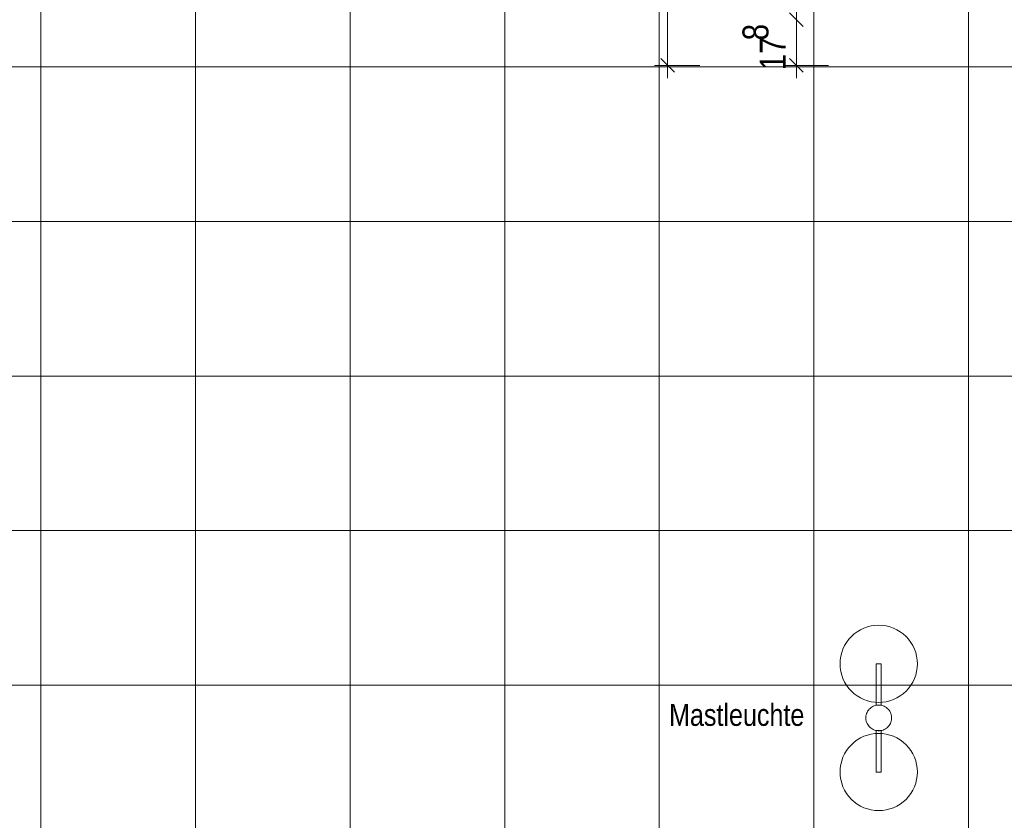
# Model space of a CAD drawing. Extents: x -620 to 300, y 62 to 1112.
# Tile 36 of 71: x -68 to 8, y 314 to 376. Entities that reach past the tile are written whole.
import ezdxf

# ---------------------------------------------------------------- set-up
doc = ezdxf.new("R2010")
doc.units = 0
doc.layers.get('0').update_dxf_attribs({"lineweight": 13})
doc.layers.add('60- 61 allgemeine Ausstattung- 4 Terrassen', color=7, linetype='Continuous', lineweight=9)
doc.layers.add('70 -76 Bemaßung- 2 Allgemein', color=7, linetype='Continuous', lineweight=5, true_color=0x6666cc)
doc.styles.get("Standard").update_dxf_attribs({"font": 'ARIALN.TTF'})

# ---------------------------------------------------------------- blocks, each defined once
blk = doc.blocks.new('Referenz-A06GA19C8I')
at = {"layer": '60- 61 allgemeine Ausstattung- 4 Terrassen', "color": 0, "lineweight": -2}
for p, q in [((-66.756, 214.014), (-66.756, 450.214)), ((-54.756, 214.014), (-54.756, 450.214)), ((-42.756, 214.014), (-42.756, 450.214)), ((-30.756, 214.014), (-30.756, 450.214)), ((-18.756, 214.014), (-18.756, 450.214)), ((-6.756, 214.014), (-6.756, 450.214)), ((5.244, 214.014), (5.244, 450.214)), ((-234.726, 372.554), (44.424, 372.554)), ((-234.726, 360.554), (44.424, 360.554)), ((-234.726, 348.554), (44.424, 348.554)), ((-234.726, 336.554), (44.424, 336.554)), ((-3.629, 328.533), (-3.393, 328.708)), ((-3.393, 328.708), (-3.14, 328.859)), ((-3.14, 328.859), (-2.874, 328.985)), ((-2.874, 328.985), (-2.597, 329.084)), ((-2.597, 329.084), (-2.312, 329.156)), ((-2.312, 329.156), (-2.02, 329.199)), ((-2.02, 329.199), (-1.726, 329.214)), ((-1.726, 329.214), (-1.432, 329.199)), ((-1.432, 329.199), (-1.141, 329.156)), ((-1.141, 329.156), (-0.855, 329.084)), ((-0.855, 329.084), (-0.578, 328.985)), ((-0.578, 328.985), (-0.312, 328.859)), ((-0.312, 328.859), (-0.06, 328.708)), ((-0.06, 328.708), (0.177, 328.533)), ((-4.372, 327.628), (-4.221, 327.88)), ((-4.221, 327.88), (-4.045, 328.117)), ((-4.045, 328.117), (-3.848, 328.335)), ((-3.848, 328.335), (-3.629, 328.533)), ((0.177, 328.533), (0.395, 328.335)), ((0.395, 328.335), (0.593, 328.117)), ((0.593, 328.117), (0.768, 327.88)), ((0.768, 327.88), (0.919, 327.628)), ((-4.597, 327.084), (-4.498, 327.362)), ((-4.498, 327.362), (-4.372, 327.628)), ((0.919, 327.628), (1.045, 327.362)), ((1.045, 327.362), (1.145, 327.084)), ((-4.726, 326.214), (-4.712, 326.508)), ((-4.712, 326.508), (-4.669, 326.799)), ((-4.669, 326.799), (-4.597, 327.084)), ((1.145, 327.084), (1.216, 326.799)), ((1.216, 326.799), (1.259, 326.508)), ((1.259, 326.508), (1.274, 326.214)), ((-4.712, 325.92), (-4.726, 326.214)), ((-4.669, 325.628), (-4.712, 325.92)), ((-4.597, 325.343), (-4.669, 325.628)), ((-1.926, 326.214), (-1.526, 326.214)), ((-1.926, 322.993), (-1.926, 326.214)), ((-1.526, 326.214), (-1.526, 322.993)), ((1.216, 325.628), (1.145, 325.343)), ((1.259, 325.92), (1.216, 325.628)), ((1.274, 326.214), (1.259, 325.92)), ((-4.498, 325.066), (-4.597, 325.343)), ((-4.372, 324.799), (-4.498, 325.066)), ((1.045, 325.066), (0.919, 324.799)), ((1.145, 325.343), (1.045, 325.066)), ((-234.726, 324.554), (44.424, 324.554)), ((-4.221, 324.547), (-4.372, 324.799)), ((-4.045, 324.31), (-4.221, 324.547)), ((-3.848, 324.092), (-4.045, 324.31)), ((-3.629, 323.895), (-3.848, 324.092)), ((0.395, 324.092), (0.177, 323.895)), ((0.593, 324.31), (0.395, 324.092)), ((0.768, 324.547), (0.593, 324.31)), ((0.919, 324.799), (0.768, 324.547)), ((-3.393, 323.719), (-3.629, 323.895)), ((-3.14, 323.568), (-3.393, 323.719)), ((-2.874, 323.442), (-3.14, 323.568)), ((-2.597, 323.343), (-2.874, 323.442)), ((-2.312, 323.271), (-2.597, 323.343)), ((-0.855, 323.343), (-1.141, 323.271)), ((-0.578, 323.442), (-0.855, 323.343)), ((-0.312, 323.568), (-0.578, 323.442)), ((-0.06, 323.719), (-0.312, 323.568)), ((0.177, 323.895), (-0.06, 323.719)), ((-2.631, 322.439), (-2.585, 322.526)), ((-2.585, 322.526), (-2.531, 322.607)), ((-2.531, 322.607), (-2.469, 322.683)), ((-2.469, 322.683), (-2.4, 322.753)), ((-2.4, 322.753), (-2.324, 322.815)), ((-2.324, 322.815), (-2.243, 322.87)), ((-2.02, 323.228), (-2.312, 323.271)), ((-2.243, 322.87), (-2.156, 322.917)), ((-2.156, 322.917), (-2.066, 322.954)), ((-2.066, 322.954), (-1.972, 322.983)), ((-1.726, 323.214), (-2.02, 323.228)), ((-1.972, 322.983), (-1.876, 323.002)), ((-1.526, 322.993), (-1.926, 322.993)), ((-1.876, 323.002), (-1.778, 323.012)), ((-1.778, 323.012), (-1.68, 323.013)), ((-1.432, 323.228), (-1.726, 323.214)), ((-1.68, 323.013), (-1.582, 323.003)), ((-1.582, 323.003), (-1.486, 322.984)), ((-1.486, 322.984), (-1.392, 322.956)), ((-1.141, 323.271), (-1.432, 323.228)), ((-1.392, 322.956), (-1.301, 322.919)), ((-1.301, 322.919), (-1.214, 322.873)), ((-1.214, 322.873), (-1.133, 322.818)), ((-1.133, 322.818), (-1.057, 322.756)), ((-1.057, 322.756), (-0.987, 322.687)), ((-0.987, 322.687), (-0.925, 322.611)), ((-0.925, 322.611), (-0.87, 322.53)), ((-0.87, 322.53), (-0.823, 322.443)), ((-2.725, 322.06), (-2.716, 322.158)), ((-2.725, 321.962), (-2.725, 322.06)), ((-2.715, 321.864), (-2.725, 321.962)), ((-2.716, 322.158), (-2.697, 322.254)), ((-2.696, 321.768), (-2.715, 321.864)), ((-2.697, 322.254), (-2.669, 322.348)), ((-2.667, 321.674), (-2.696, 321.768)), ((-2.669, 322.348), (-2.631, 322.439)), ((-0.823, 322.443), (-0.786, 322.353)), ((-0.786, 322.353), (-0.757, 322.259)), ((-0.756, 321.773), (-0.784, 321.679)), ((-0.757, 322.259), (-0.737, 322.163)), ((-0.737, 321.869), (-0.756, 321.773)), ((-0.737, 322.163), (-0.728, 322.065)), ((-0.727, 321.967), (-0.737, 321.869)), ((-0.728, 322.065), (-0.727, 321.967)), ((-2.629, 321.584), (-2.667, 321.674)), ((-2.583, 321.497), (-2.629, 321.584)), ((-2.528, 321.416), (-2.583, 321.497)), ((-2.466, 321.34), (-2.528, 321.416)), ((-2.396, 321.271), (-2.466, 321.34)), ((-2.32, 321.209), (-2.396, 321.271)), ((-2.238, 321.155), (-2.32, 321.209)), ((-2.152, 321.109), (-2.238, 321.155)), ((-2.061, 321.071), (-2.152, 321.109)), ((-1.967, 321.043), (-2.061, 321.071)), ((-1.87, 321.024), (-1.967, 321.043)), ((-1.926, 321.034), (-1.526, 321.034)), ((-1.926, 317.814), (-1.926, 321.034)), ((-1.773, 321.015), (-1.87, 321.024)), ((-1.675, 321.015), (-1.773, 321.015)), ((-1.577, 321.025), (-1.675, 321.015)), ((-1.481, 321.044), (-1.577, 321.025)), ((-1.526, 321.034), (-1.526, 317.814)), ((-1.387, 321.073), (-1.481, 321.044)), ((-1.296, 321.111), (-1.387, 321.073)), ((-1.21, 321.157), (-1.296, 321.111)), ((-1.129, 321.212), (-1.21, 321.157)), ((-1.053, 321.274), (-1.129, 321.212)), ((-0.984, 321.344), (-1.053, 321.274)), ((-0.922, 321.42), (-0.984, 321.344)), ((-0.867, 321.502), (-0.922, 321.42)), ((-0.821, 321.588), (-0.867, 321.502)), ((-0.784, 321.679), (-0.821, 321.588)), ((-3.629, 320.133), (-3.393, 320.308)), ((-3.393, 320.308), (-3.14, 320.459)), ((-3.14, 320.459), (-2.874, 320.585)), ((-2.874, 320.585), (-2.597, 320.684)), ((-2.597, 320.684), (-2.312, 320.756)), ((-2.312, 320.756), (-2.02, 320.799)), ((-2.02, 320.799), (-1.726, 320.814)), ((-1.726, 320.814), (-1.432, 320.799)), ((-1.432, 320.799), (-1.141, 320.756)), ((-1.141, 320.756), (-0.855, 320.684)), ((-0.855, 320.684), (-0.578, 320.585)), ((-0.578, 320.585), (-0.312, 320.459)), ((-0.312, 320.459), (-0.06, 320.308)), ((-0.06, 320.308), (0.177, 320.133)), ((-4.372, 319.228), (-4.221, 319.48)), ((-4.221, 319.48), (-4.045, 319.717)), ((-4.045, 319.717), (-3.848, 319.935)), ((-3.848, 319.935), (-3.629, 320.133)), ((0.177, 320.133), (0.395, 319.935)), ((0.395, 319.935), (0.593, 319.717)), ((0.593, 319.717), (0.768, 319.48)), ((0.768, 319.48), (0.919, 319.228)), ((-4.597, 318.684), (-4.498, 318.962)), ((-4.498, 318.962), (-4.372, 319.228)), ((0.919, 319.228), (1.045, 318.962)), ((1.045, 318.962), (1.145, 318.684)), ((-4.726, 317.814), (-4.712, 318.108)), ((-4.712, 318.108), (-4.669, 318.399)), ((-4.669, 318.399), (-4.597, 318.684)), ((1.145, 318.684), (1.216, 318.399)), ((1.216, 318.399), (1.259, 318.108)), ((1.259, 318.108), (1.274, 317.814)), ((-4.712, 317.52), (-4.726, 317.814)), ((-4.669, 317.228), (-4.712, 317.52)), ((-4.597, 316.943), (-4.669, 317.228)), ((-1.526, 317.814), (-1.926, 317.814)), ((1.216, 317.228), (1.145, 316.943)), ((1.259, 317.52), (1.216, 317.228)), ((1.274, 317.814), (1.259, 317.52)), ((-4.498, 316.666), (-4.597, 316.943)), ((-4.372, 316.399), (-4.498, 316.666)), ((-4.221, 316.147), (-4.372, 316.399)), ((0.919, 316.399), (0.768, 316.147)), ((1.045, 316.666), (0.919, 316.399)), ((1.145, 316.943), (1.045, 316.666)), ((-4.045, 315.91), (-4.221, 316.147)), ((-3.848, 315.692), (-4.045, 315.91)), ((-3.629, 315.495), (-3.848, 315.692)), ((0.395, 315.692), (0.177, 315.495)), ((0.593, 315.91), (0.395, 315.692)), ((0.768, 316.147), (0.593, 315.91)), ((-3.393, 315.319), (-3.629, 315.495)), ((-3.14, 315.168), (-3.393, 315.319)), ((-2.874, 315.042), (-3.14, 315.168)), ((-2.597, 314.943), (-2.874, 315.042)), ((-2.312, 314.871), (-2.597, 314.943)), ((-2.02, 314.828), (-2.312, 314.871)), ((-1.141, 314.871), (-1.432, 314.828)), ((-0.855, 314.943), (-1.141, 314.871)), ((-0.578, 315.042), (-0.855, 314.943)), ((-0.312, 315.168), (-0.578, 315.042)), ((-0.06, 315.319), (-0.312, 315.168)), ((0.177, 315.495), (-0.06, 315.319)), ((-1.726, 314.814), (-2.02, 314.828)), ((-1.432, 314.828), (-1.726, 314.814))]:
    blk.add_line(p, q, dxfattribs=at)
at = {"layer": '70 -76 Bemaßung- 2 Allgemein', "color": 0, "linetype": 'Continuous', "lineweight": -2, "ltscale": 0.13}
for p, q in [((-18.116, 373.734), (-18.116, 383.553)), ((-8.116, 375.234), (-8.116, 377.294)), ((-8.116, 377.234), (-8.116, 375.173)), ((-7.586, 375.703), (-8.647, 376.764)), ((-8.647, 376.764), (-7.586, 375.703)), ((-8.116, 373.734), (-8.116, 375.173)), ((-18.116, 371.674), (-18.116, 373.734)), ((-8.116, 371.674), (-8.116, 373.734)), ((-17.586, 372.143), (-18.647, 373.204)), ((-7.586, 372.143), (-8.647, 373.204)), ((-15.616, 372.674), (-19.116, 372.674)), ((-5.616, 372.674), (-9.116, 372.674))]:
    blk.add_line(p, q, dxfattribs=at)
at = {"layer": '60- 61 allgemeine Ausstattung- 4 Terrassen', "color": 0, "linetype": 'Continuous', "lineweight": -2, "ltscale": 0.13, "insert": (-17.999, 323.096), "char_height": 1.7, "attachment_point": 1}
blk.add_mtext('{\\fArial Narrow;Mastleuchte}', dxfattribs=at)
at = {"layer": '70 -76 Bemaßung- 2 Allgemein', "color": 0, "linetype": 'Continuous', "lineweight": -2, "ltscale": 0.13, "char_height": 2.01377, "attachment_point": 1, "rotation": 90}
for s, insert in [('{\\fArial Narrow;8}', (-12.301, 374.614)), ('{\\fArial Narrow;17}', (-10.959, 372.294))]:
    blk.add_mtext(s, dxfattribs=dict(at, insert=insert))

msp = doc.modelspace()

# ---------------------------------------------------------------- block references
at = {"color": 8, "lineweight": 13, "ltscale": 0.13, "true_color": 0x808080}
msp.add_blockref('Referenz-A06GA19C8I', (0, 0), dxfattribs=at)

doc.saveas('drawing.dxf')
